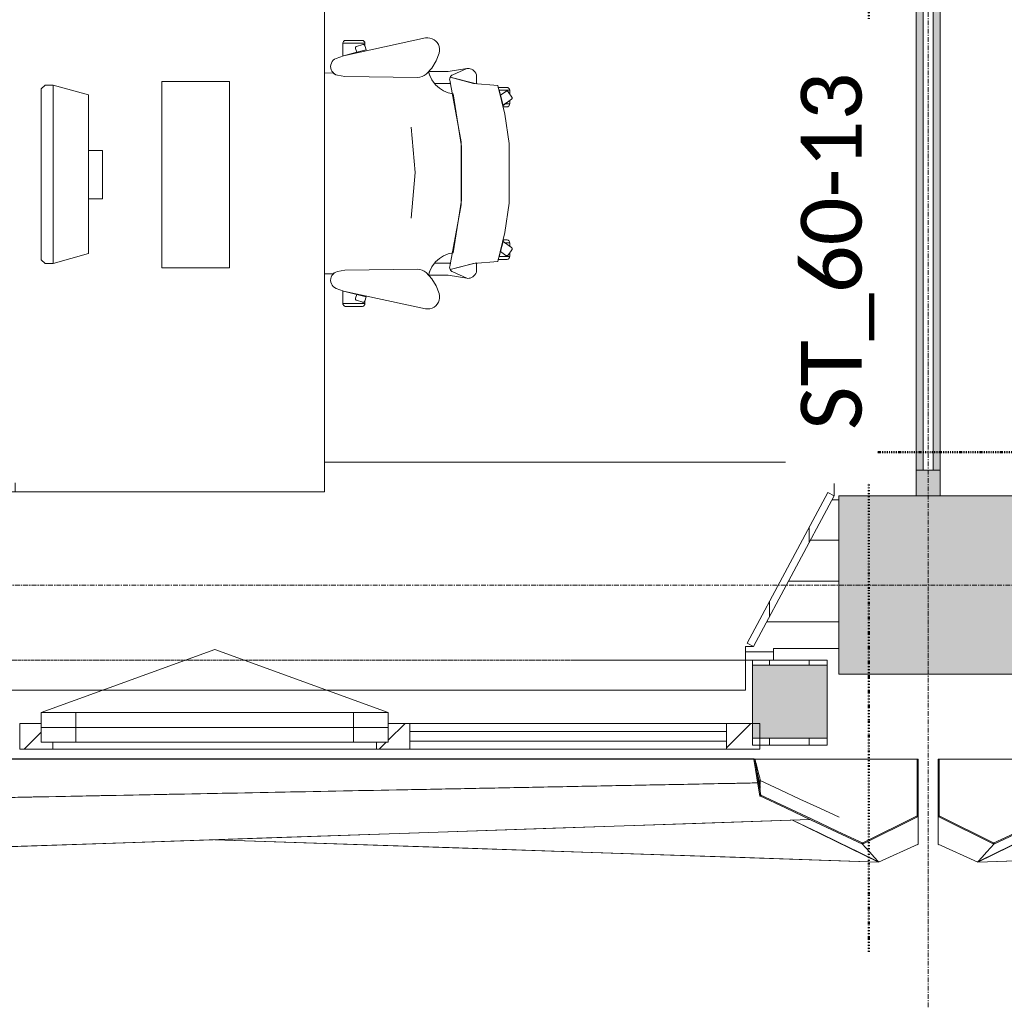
# Model space of a CAD drawing. Header units: millimetres. Extents: x -3388 to 301539, y -5590 to 54660.
# Tile 34 of 216: x 42708 to 45192, y 11552 to 14027. Entities that reach past the tile are written whole.
import ezdxf

# ---------------------------------------------------------------- set-up
doc = ezdxf.new("R2010")
doc.units = ezdxf.units.MM
for name, pattern in [('30_minuten', [5.6, 2.4, -1.6, 0, -1.6]), ('60_minuten', [7.2, 2.4, -1.6, 0, -1.6, 0, -1.6]), ('Hidden_2', [2, 1, -1]), ('stramienlijn', [21, 12, -3, 3, -3])]:
    doc.linetypes.add(name, pattern=pattern)
for name, color, linetype, lineweight in [('A-ANNO-IDEN', 131, 'Continuous', 18), ('A-DETL-MBND', 5, 'Continuous', 9), ('A-FLOR', 192, 'Continuous', 13), ('A-GENM', 13, 'Continuous', 9), ('A-GLAZ', 151, 'Continuous', 9), ('A-GLAZ-CURT', 52, 'Continuous', 9), ('A-GLAZ-CWMG', 51, 'Continuous', 9), ('A-WALL', 113, 'Continuous', 9), ('A-WALL-PATT', 111, 'Continuous', 18), ('I-FURN', 30, 'Continuous', 13), ('S-COLS', 52, 'Continuous', 13), ('S-GRID', 1, 'Continuous', 9)]:
    doc.layers.add(name, color=color, linetype=linetype, lineweight=lineweight)
doc.styles.add('Calibri', font='calibri.ttf', dxfattribs={"height": 153.100159})
pattern_1 = [(90, (41400, 12196), (-100, 6e-15), [])]

# ---------------------------------------------------------------- blocks, each defined once
blk = doc.blocks.new('Prefab_Betonkolom_Rechthoekig - Prefab kolom rechthoekig 450x450-1702233-4e verdieping - bouwdeel 3_ 4_ 5')
at = {"layer": 'S-COLS', "lineweight": 9}
blk.add_hatch(color=254, dxfattribs=at).paths.add_polyline_path([(-225, -225), (225, -225), (225, 225), (-225, 225)], flags=0)
at = {"layer": 'S-COLS', "color": 8, "lineweight": 9}
for p, q in [((225, 225), (-225, 225)), ((-225, 225), (-225, -225)), ((225, -225), (225, 225)), ((-225, -225), (225, -225))]:
    blk.add_line(p, q, dxfattribs=at)
blk = doc.blocks.new('stadhuis Zoetermeer_constructie_4_rvt-1-4e verdieping - bouwdeel 3_ 4_ 5')
at = {"layer": 'A-DETL-MBND', "color": 254}
for p, q in [((44610, 12432), (44539, 12432)), ((44610, 12440), (44610, 12432)), ((44775, 12440), (44610, 12440)), ((44610, 12432), (44610, 12410.5))]:
    blk.add_line(p, q, dxfattribs=at)
at = {"layer": 'A-FLOR', "color": 8, "lineweight": 9}
blk.add_line((44592.6, 12507), (44775, 12507), dxfattribs=at)
at = {"lineweight": 9, "rotation": 270.0000000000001}
blk.add_blockref('Prefab_Betonkolom_Rechthoekig - Prefab kolom rechthoekig 450x450-1702233-4e verdieping - bouwdeel 3_ 4_ 5', (45000, 12600), dxfattribs=at)
blk = doc.blocks.new('82_FU_WPB_SH_oth_bureau dubbel - overleg 2p 1600x1600x700-V264-4e verdieping - bouwdeel 3_ 4_ 5')
at = {"layer": 'I-FURN', "color": 8, "lineweight": 9}
for p, q in [((-800, 820), (-800, 40)), ((800, 820), (-800, 820)), ((800, 820), (-800, 820)), ((-800, 820), (-800, 40)), ((800, 40), (800, 820)), ((800, 40), (800, 820)), ((-235, 580), (-235, 410)), ((235, 580), (-235, 580)), ((235, 410), (235, 580)), ((-235, 410), (235, 410)), ((-60.8, 260), (-60.8, 225)), ((60.8, 260), (-60.8, 260)), ((60.8, 225), (60.8, 260)), ((-226.2, 135.5), (-201.2, 225)), ((-201.2, 225), (198.8, 225)), ((198.8, 225), (223.8, 135.5)), ((-226.2, 135.5), (223.8, 135.5)), ((-226.2, 115.5), (-226.2, 135.5)), ((223.8, 135.5), (223.8, 115.5)), ((-217, 105.5), (-226.2, 115.5)), ((214.5, 105.5), (-217, 105.5)), ((223.8, 115.5), (214.5, 105.5)), ((777.2, 40), (800, 40)), ((777.2, 40), (800, 40)), ((800, 40), (800, 0)), ((-800, -780), (-800, 0)), ((777.2, 0), (800, 0)), ((800, 0), (800, -780)), ((-800, 0), (-800, -780)), ((800, 0), (777.2, 0)), ((800, -780), (800, 0)), ((-217, -65.5), (-226.2, -75.5)), ((214.5, -65.5), (-217, -65.5)), ((223.8, -75.5), (214.5, -65.5)), ((-226.2, -75.5), (-226.2, -95.5)), ((-226.2, -95.5), (-201.2, -185)), ((-226.2, -95.5), (223.8, -95.5)), ((198.8, -185), (223.8, -95.5)), ((223.8, -95.5), (223.8, -75.5)), ((-201.2, -185), (198.8, -185)), ((-60.8, -220), (-60.8, -185)), ((60.8, -185), (60.8, -220)), ((60.8, -220), (-60.8, -220)), ((-235, -580), (-235, -410)), ((-235, -410), (235, -410)), ((235, -410), (235, -580)), ((235, -580), (-235, -580)), ((800, -780), (-800, -780)), ((-800, -780), (800, -780))]:
    blk.add_line(p, q, dxfattribs=at)
blk = doc.blocks.new('82_FU_WPB_SH_oth_bureaustoel - Medachair_dwg-4535414-4e verdieping - bouwdeel 3_ 4_ 5')
at = {"layer": 'I-FURN', "color": 8, "lineweight": 9, "flags": 128}
for points in [[(940.758, 324.147), (956.25, 302.822), (930.663, 296.398), (920.955, 309.759), (920.562, 310.431), (920.307, 311.165), (920.201, 311.936), (920.246, 312.713), (920.443, 313.465), (920.782, 314.165), (921.252, 314.785), (921.833, 315.302), (935.215, 325.024), (935.808, 325.381), (936.454, 325.628), (937.133, 325.76), (937.824, 325.773), (938.507, 325.664), (939.161, 325.439), (939.766, 325.104), (940.304, 324.669)], [(1315.08, 324.147), (1299.59, 302.822), (1325.17, 296.398), (1334.88, 309.759), (1335.27, 310.431), (1335.53, 311.165), (1335.64, 311.936), (1335.59, 312.713), (1335.39, 313.465), (1335.05, 314.165), (1334.58, 314.785), (1334, 315.302), (1320.62, 325.024), (1319.95, 325.418), (1319.21, 325.673), (1318.44, 325.779), (1317.67, 325.733), (1316.92, 325.537), (1316.22, 325.197), (1315.6, 324.728)], [(892.889, 168.223), (890.967, 168.059), (889.043, 168.196), (887.164, 168.631), (885.376, 169.354), (900.733, 228.425), (905.902, 289.24), (978.561, 307.639), (1052.71, 318.565), (1203.12, 318.565), (1277.28, 307.639), (1349.93, 289.24), (1355.1, 228.425), (1370.46, 169.354), (1368.67, 168.631), (1366.79, 168.196), (1364.87, 168.059), (1362.95, 168.223), (1207.14, 197.058), (1048.69, 197.058)], [(918.125, 319.565), (927.701, 319.565), (921.833, 315.302), (921.252, 314.785), (920.782, 314.165), (920.443, 313.465), (920.246, 312.713), (920.201, 311.936), (920.307, 311.165), (920.562, 310.431), (920.955, 309.759), (930.663, 296.398), (918.125, 292.89), (918.125, 319.565), (918.125, 292.89), (910.828, 290.739), (910.828, 312.214), (910.93, 313.488), (911.254, 314.724), (911.788, 315.885), (912.516, 316.936), (913.416, 317.843), (914.461, 318.579), (915.618, 319.121), (916.852, 319.453)], [(952.817, 319.565), (944.086, 319.565), (952.817, 307.547)], [(956.25, 302.822), (960.114, 303.709), (960.114, 312.214), (960.012, 313.488), (959.689, 314.724), (959.155, 315.885), (958.427, 316.936), (957.526, 317.842), (956.482, 318.578), (955.325, 319.121), (954.091, 319.453), (952.817, 319.565), (952.817, 307.547)], [(1299.59, 302.822), (1295.72, 303.709), (1295.72, 312.214), (1295.82, 313.488), (1296.15, 314.724), (1296.68, 315.885), (1297.41, 316.936), (1298.31, 317.842), (1299.35, 318.578), (1300.51, 319.121), (1301.75, 319.453), (1303.02, 319.565), (1303.02, 307.547)], [(1303.02, 319.565), (1311.75, 319.565), (1303.02, 307.547)], [(1337.71, 319.565), (1328.13, 319.565), (1334, 315.302), (1334.58, 314.785), (1335.05, 314.165), (1335.39, 313.465), (1335.59, 312.713), (1335.64, 311.936), (1335.53, 311.165), (1335.27, 310.431), (1334.88, 309.759), (1325.17, 296.398), (1337.71, 292.89), (1337.71, 319.565), (1337.71, 292.89), (1345.01, 290.739), (1345.01, 312.214), (1344.91, 313.488), (1344.58, 314.724), (1344.05, 315.885), (1343.32, 316.936), (1342.42, 317.843), (1341.38, 318.579), (1340.22, 319.121), (1338.98, 319.453)], [(885.376, 169.354), (901.933, 235.905), (883.884, 235.905), (878.925, 235.405), (875.362, 233.856), (872.064, 231.801), (869.103, 229.285), (866.877, 226.428), (865.11, 223.266), (863.842, 219.874), (863.209, 217.007), (863.006, 214.077), (863.24, 211.15), (879.412, 175.835), (880.431, 173.831), (881.796, 172.044), (883.463, 170.535)], [(871.242, 164.405), (863.24, 211.15), (879.412, 175.835), (880.505, 173.714), (881.986, 171.843), (883.8, 170.291), (885.878, 169.118), (888.143, 168.366), (890.51, 168.064), (892.892, 168.223), (901.41, 170.576), (901.218, 129.572), (891.954, 123.132), (881.803, 118.206), (871.01, 114.916)], [(1362.94, 168.223), (1354.43, 170.576), (1354.62, 129.572), (1363.88, 123.132), (1374.03, 118.206), (1384.83, 114.916), (1384.59, 164.405), (1392.6, 211.15), (1376.42, 175.835), (1375.41, 173.831), (1374.04, 172.044), (1372.37, 170.535), (1370.46, 169.354), (1368.67, 168.631), (1366.79, 168.196), (1364.87, 168.059)], [(824.403, 141.678), (818.953, 142.657), (813.415, 142.634), (807.972, 141.609), (802.805, 139.617), (798.084, 136.723), (793.963, 133.023), (790.58, 128.638), (788.046, 123.714), (786.445, 118.413), (785.829, 112.909), (786.219, 107.385), (831.099, -100.079), (837.63, -118.572), (839.728, -122.329), (842.495, -125.624), (845.834, -128.337), (849.625, -130.373), (853.732, -131.657), (858.007, -132.144), (862.297, -131.816), (866.449, -130.686), (870.313, -128.793), (873.751, -126.206), (876.639, -123.017), (878.875, -119.341), (880.377, -115.309), (883.676, -96.3046), (886.374, 87.0952), (885.563, 92.9865), (883.773, 98.6577), (881.055, 103.947), (877.488, 108.705), (862.019, 123.036), (844.106, 134.163)], [(1369.46, 87.0952), (1372.16, -96.3046), (1375.46, -115.309), (1376.96, -119.341), (1379.2, -123.017), (1382.09, -126.206), (1385.52, -128.793), (1389.39, -130.686), (1393.54, -131.816), (1397.83, -132.144), (1402.1, -131.657), (1406.21, -130.373), (1410, -128.337), (1413.34, -125.624), (1416.11, -122.329), (1418.21, -118.572), (1424.74, -100.079), (1469.62, 107.385), (1470.01, 112.909), (1469.39, 118.413), (1467.79, 123.714), (1465.26, 128.638), (1461.87, 133.023), (1457.75, 136.723), (1453.03, 139.617), (1447.86, 141.609), (1442.42, 142.634), (1436.88, 142.657), (1431.43, 141.678), (1411.73, 134.163), (1393.82, 123.036), (1378.35, 108.705), (1374.78, 103.947), (1372.06, 98.6577), (1370.27, 92.9865)], [(799.562, -101.355), (799.562, -45.6211), (798.289, -45.733), (797.055, -46.0653), (795.898, -46.6078), (794.853, -47.3438), (793.953, -48.2507), (793.225, -49.3008), (792.691, -50.4619), (792.368, -51.6983), (792.265, -52.9721), (792.265, -94.1338), (792.419, -95.5465), (792.843, -96.9028), (793.521, -98.1512), (794.429, -99.2443), (795.532, -100.141), (796.787, -100.807), (798.148, -101.216)], [(799.562, -45.5991), (807.31, -45.5991), (805.271, -46.2618), (804.634, -46.532), (804.054, -46.9088), (803.548, -47.3805), (803.132, -47.9329), (802.818, -48.5492), (802.616, -49.2106), (802.531, -49.8971), (802.568, -50.5879), (802.723, -51.2618), (807.834, -66.993), (808.146, -67.7056), (808.591, -68.3438), (809.152, -68.8829), (809.807, -69.3023), (810.531, -69.5858), (811.297, -69.7226), (812.075, -69.7073), (812.834, -69.5406), (822.297, -66.4659), (831.099, -100.057), (831.452, -101.333), (799.562, -101.333)], [(816.415, -42.6409), (805.266, -46.2635), (804.629, -46.5337), (804.049, -46.9104), (803.543, -47.3822), (803.127, -47.9346), (802.813, -48.5508), (802.61, -49.2123), (802.526, -49.8988), (802.562, -50.5895), (802.718, -51.2635), (807.829, -66.9946), (808.141, -67.7073), (808.586, -68.3455), (809.147, -68.8846), (809.802, -69.304), (810.526, -69.5875), (811.292, -69.7243), (812.07, -69.709), (812.829, -69.5423), (822.292, -66.4676)], [(1456.27, -45.5991), (1448.53, -45.5991), (1450.57, -46.2618), (1451.2, -46.532), (1451.78, -46.9088), (1452.29, -47.3805), (1452.7, -47.9329), (1453.02, -48.5492), (1453.22, -49.2106), (1453.3, -49.8971), (1453.27, -50.5879), (1453.11, -51.2618), (1448, -66.993), (1447.73, -67.6297), (1447.35, -68.2097), (1446.88, -68.7156), (1446.33, -69.1319), (1445.71, -69.4459), (1445.05, -69.6481), (1444.37, -69.7324), (1443.68, -69.6962), (1443, -69.5406), (1433.54, -66.4659), (1424.74, -100.057), (1424.38, -101.333), (1456.27, -101.333)], [(1439.42, -42.6409), (1450.57, -46.2635), (1451.21, -46.5337), (1451.79, -46.9104), (1452.29, -47.3822), (1452.71, -47.9346), (1453.02, -48.5508), (1453.23, -49.2123), (1453.31, -49.8988), (1453.27, -50.5895), (1453.12, -51.2635), (1448.01, -66.9946), (1447.69, -67.7073), (1447.25, -68.3455), (1446.69, -68.8846), (1446.03, -69.304), (1445.31, -69.5875), (1444.54, -69.7243), (1443.77, -69.709), (1443.01, -69.5423), (1433.54, -66.4676)], [(1456.27, -101.355), (1456.27, -45.6211), (1457.55, -45.733), (1458.78, -46.0653), (1459.94, -46.6078), (1460.98, -47.3438), (1461.88, -48.2507), (1462.61, -49.3008), (1463.14, -50.4619), (1463.47, -51.6983), (1463.57, -52.9721), (1463.57, -94.1338), (1463.42, -95.5465), (1462.99, -96.9028), (1462.31, -98.1512), (1461.41, -99.2443), (1460.3, -100.141), (1459.05, -100.807), (1457.69, -101.216)]]:
    blk.add_lwpolyline(points, close=True, dxfattribs=at)
for points in [[(1391.99, 219.874), (1392.63, 217.007), (1392.83, 214.077), (1392.6, 211.15), (1392.83, 214.077), (1392.63, 217.007), (1391.99, 219.874), (1390.73, 223.267), (1388.96, 226.428), (1386.73, 229.285), (1383.77, 231.802), (1380.47, 233.857), (1376.91, 235.406), (1371.95, 235.905), (1353.9, 235.905), (1370.46, 169.354), (1372.37, 170.535), (1374.04, 172.044), (1375.41, 173.831), (1376.42, 175.835), (1392.6, 211.15)], [(1375.46, -115.309), (1372.16, -96.3046), (1369.46, 87.0952), (1370.27, 92.9865), (1372.06, 98.6577), (1374.78, 103.947), (1378.35, 108.705), (1384.43, 115.005), (1372.33, 118.902), (1361.09, 124.852), (1351.07, 132.673), (1342.56, 142.125), (1335.84, 152.917), (1331.11, 164.717), (1328.51, 177.162), (1195.33, 198.061), (1060.51, 198.061), (927.325, 177.162), (924.726, 164.717), (919.993, 152.917), (913.272, 142.125), (904.769, 132.673), (894.746, 124.852), (883.511, 118.902), (871.409, 115.005), (877.488, 108.705), (881.055, 103.947), (883.773, 98.6577), (885.563, 92.9865), (886.374, 87.0952), (883.676, -96.3046), (880.377, -115.309), (879.012, -119.052), (877.014, -122.499), (874.445, -125.544), (874.7616, -147.7067)], [(1241.01, 70.5866), (1126.01, 80.6836), (1011.01, 70.5866)], [(1381.0744, -147.7067), (1381.39, -125.544), (1378.82, -122.499), (1376.82, -119.052), (1375.46, -115.309)]]:
    blk.add_lwpolyline(points, dxfattribs=at)
blk = doc.blocks.new('82_FU_WPB_SH_oth_bureaustoel - 82_FU_WPB_SH_oth_bureaustoel-362900-4e verdieping - bouwdeel 3_ 4_ 5')
blk.add_blockref('82_FU_WPB_SH_oth_bureaustoel - Medachair_dwg-4535414-4e verdieping - bouwdeel 3_ 4_ 5', (-1131.3, 47.7))
blk = doc.blocks.new('Stadhuis Zoetermeer_OTH_interieur_rvt-1-4e verdieping - bouwdeel 3_ 4_ 5')
at = {"color": 8, "lineweight": 9, "rotation": 270.0000000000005}
for name, p in [('82_FU_WPB_SH_oth_bureau dubbel - overleg 2p 1600x1600x700-V264-4e verdieping - bouwdeel 3_ 4_ 5', (42657, 13635.5)), ('82_FU_WPB_SH_oth_bureaustoel - 82_FU_WPB_SH_oth_bureaustoel-362900-4e verdieping - bouwdeel 3_ 4_ 5', (43577, 13635.5))]:
    blk.add_blockref(name, p, dxfattribs=at)
blk = doc.blocks.new('NLRS_65_GM_WPB_brandscheiding_gen_ISR - 60 minuten-1270785-4e verdieping - bouwdeel 3_ 4_ 5')
at = {"layer": 'A-GENM', "linetype": '60_minuten', "lineweight": 50}
blk.add_line((0, 0), (13200, 0), dxfattribs=at)
blk = doc.blocks.new('Rectangular Mullion - 31_CWM_065x84-2930151-4e verdieping - bouwdeel 3_ 4_ 5')
at = {"layer": 'A-GLAZ-CWMG'}
for p, q in [((43692, 12251), (44491, 12251)), ((43692, 12186), (44491, 12186))]:
    blk.add_line(p, q, dxfattribs=at)
blk = doc.blocks.new('Rectangular Mullion - 31_CWM_065x84-3643621-4e verdieping - bouwdeel 3_ 4_ 5')
at = {"layer": 'A-GLAZ-CWMG'}
h = blk.add_hatch(dxfattribs=at)
h.set_pattern_fill('FP_3', color=256, style=0, pattern_type=2)
h.set_pattern_definition([(45, (-44575, -12218.5), (-449.013, 449.013), []), (45, (-44416.25, -12218.5), (6e-14, 898.026), []), (45, (-44733.75, -12218.5), (6e-14, 898.026), [])])
h.paths.add_polyline_path([(-84, -32.5), (0, -32.5), (0, 32.5), (-84, 32.5)], flags=0)
at = {"layer": 'A-GLAZ-CWMG', "lineweight": 18}
for p, q in [((0, 32.5), (-84, 32.5)), ((-84, 32.5), (-84, -32.5)), ((0, -32.5), (0, 32.5)), ((-84, -32.5), (0, -32.5))]:
    blk.add_line(p, q, dxfattribs=at)
blk = doc.blocks.new('System Panel - 31_CWP_glas_gevel-3643622-4e verdieping - bouwdeel 3_ 4_ 5')
at = {"layer": 'A-GLAZ-CURT', "lineweight": 13}
for p, q in [((399.5, 12), (-399.5, 12)), ((-399.5, 12), (-399.5, -12)), ((399.5, -12), (399.5, 12)), ((-399.5, -12), (399.5, -12))]:
    blk.add_line(p, q, dxfattribs=at)
blk = doc.blocks.new('31_WI_raam_1 - raam KADER GEVEL-3643624-4e verdieping - bouwdeel 3_ 4_ 5')
at = {"layer": 'A-GLAZ'}
for p, q in [((-350, 15), (-438, 15)), ((-438, 15), (-438, -60)), ((-350, -60), (-350, 15)), ((438, 15), (350, 15)), ((350, 15), (350, -60)), ((438, -60), (438, 15)), ((-438, -60), (-350, -60)), ((350, -60), (438, -60))]:
    blk.add_line(p, q, dxfattribs=at)
at = {"layer": 'A-GLAZ', "lineweight": 13}
for p, q in [((-438, -22.5), (-438, 15)), ((-438, 15), (438, 15)), ((438, 15), (438, -22.5)), ((438, -22.5), (-438, -22.5)), ((-438, -60), (-438, -22.5)), ((-438, -22.5), (438, -22.5)), ((438, -22.5), (438, -60)), ((438, -60), (-438, -60))]:
    blk.add_line(p, q, dxfattribs=at)
blk = doc.blocks.new('Rectangular Mullion - 31_CWM_065x84-3643619-4e verdieping - bouwdeel 3_ 4_ 5')
at = {"layer": 'A-GLAZ-CWMG'}
h = blk.add_hatch(dxfattribs=at)
h.set_pattern_fill('FP_5', color=256, style=0, pattern_type=2)
h.set_pattern_definition([(135, (43650, -12218.5), (-449.013, -449.013), []), (135, (43491.25, -12218.5), (-898.026, 6e-14), []), (135, (43808.75, -12218.5), (-898.026, 6e-14), [])])
h.paths.add_polyline_path([(5.8, -32.5), (-42, -32.5), (-42, 32.5), (12, 32.5), (12, -15), (42, -15), (42, -32.5), (12, -32.5)], flags=0)
at = {"layer": 'A-GLAZ-CWMG', "lineweight": 18}
for p, q in [((-42, 32.5), (12, 32.5)), ((-42, -32.5), (-42, 32.5)), ((42, -15), (42, -32.5)), ((42, -32.5), (-42, -32.5))]:
    blk.add_line(p, q, dxfattribs=at)
blk = doc.blocks.new('Rectangular Mullion - 31_CWM_065x84-V20-4e verdieping - bouwdeel 3_ 4_ 5')
at = {"layer": 'A-GLAZ-CWMG'}
h = blk.add_hatch(dxfattribs=at)
h.set_pattern_fill('FP_6', color=256, style=0, pattern_type=2)
h.set_pattern_definition([(135, (42750, -12218.5), (-449.013, -449.013), []), (135, (42591.25, -12218.5), (-898.026, 6e-14), []), (135, (42908.75, -12218.5), (-898.026, 6e-14), [])])
h.paths.add_polyline_path([(-42, -32.5), (-42, -15), (-12, -15), (-12, 32.5), (42, 32.5), (42, -32.5), (-12, -32.5)], flags=0)
at = {"layer": 'A-GLAZ-CWMG', "lineweight": 18}
for p, q in [((-12, 32.5), (42, 32.5)), ((42, 32.5), (42, -32.5)), ((-42, -32.5), (-42, -15)), ((42, -32.5), (-42, -32.5))]:
    blk.add_line(p, q, dxfattribs=at)
blk = doc.blocks.new('Rectangular Mullion - 31_CWM_065x84-2930149-4e verdieping - bouwdeel 3_ 4_ 5')
at = {"layer": 'A-GLAZ-CWMG'}
blk.add_line((43608, 12186), (42792, 12186), dxfattribs=at)
blk = doc.blocks.new('BI val - BI val-3643697-4e verdieping - bouwdeel 3_ 4_ 5')
at = {"layer": 'A-GLAZ', "lineweight": 13}
for p in [(-438, 37.5), (438, 37.5)]:
    blk.add_line(p, (0, 196.9), dxfattribs=at)
blk = doc.blocks.new('31_Gevelopening_v2 - Merk_A-01-V21-4e verdieping - bouwdeel 3_ 4_ 5')
at = {"layer": 'A-GLAZ', "linetype": 'Hidden_2'}
for p, q in [((-1357, -107.3), (-1339, -107.3)), ((1357, -107.3), (-1357, -107.3)), ((-1339, -107.3), (-1357, -107.3)), ((-908.3, -107.3), (-1336.2, -107.3))]:
    blk.add_line(p, q, dxfattribs=at)
blk = doc.blocks.new('NLRS_65_GM_WPB_brandscheiding_gen_ISR - 30 minuten-3342768-4e verdieping - bouwdeel 3_ 4_ 5')
at = {"layer": 'A-GENM', "linetype": '30_minuten', "lineweight": 50}
blk.add_line((0, 0), (12426.75, 0), dxfattribs=at)
blk = doc.blocks.new('Rectangular Mullion - Jansen 60diepx65_60min-2323797-4e verdieping - bouwdeel 3_ 4_ 5')
at = {"layer": 'A-GLAZ-CWMG'}
blk.add_hatch(color=256, dxfattribs=at).paths.add_polyline_path([(0, 30), (0, -30), (-65, -30), (-65, 30)], flags=0)
at = {"layer": 'A-GLAZ-CWMG', "lineweight": 18}
for p, q in [((-65, 30), (0, 30)), ((-65, -30), (-65, 30)), ((0, -30), (-65, -30))]:
    blk.add_line(p, q, dxfattribs=at)
blk = doc.blocks.new('System Panel - Glazed-2637105-4e verdieping - bouwdeel 3_ 4_ 5')
at = {"layer": 'A-GLAZ-CURT', "lineweight": 13}
for p, q in [((2425, 12.5), (-2425, 12.5)), ((2425, -12.5), (2425, 12.5)), ((-2425, -12.5), (2425, -12.5))]:
    blk.add_line(p, q, dxfattribs=at)
blk = doc.blocks.new('Rectangular Mullion - Jansen 60diepx65_60min-2637081-4e verdieping - bouwdeel 3_ 4_ 5')
at = {"layer": 'A-GLAZ-CWMG'}
h = blk.add_hatch(color=256, dxfattribs=at)
h.paths.add_polyline_path([(45030, 12890), (45030, 17740), (45012.5, 17740), (45012.5, 12890)], flags=0)
h.paths.add_polyline_path([(44987.5, 12890), (44987.5, 17740), (44970, 17740), (44970, 12890)], flags=0)
for p, q in [((44970, 12890), (44970, 17740)), ((45030, 12890), (45030, 17740))]:
    blk.add_line(p, q, dxfattribs=at)
blk = doc.blocks.new('00_kader 3550x3250 - 00_kader 3550x3250-V34-4e verdieping - bouwdeel 3_ 4_ 5')
at = {"layer": 'A-GENM'}
for points in [[(44575, 12067), (44578, 12067.4), (44563, 12161.5), (44560, 12161), (44567.5, 12114)], [(44972, 12015.9), (44975, 12015.9), (44975, 12161), (44972, 12161), (44972, 12136.8)], [(44834.4, 11946.1), (44835.7, 11948.8), (44576.3, 12070.8), (44575, 12068.1), (44829.4, 11948.5)], [(44834.4, 11946.1), (44975, 12015.9), (44973.7, 12018.6), (44833.1, 11948.8)]]:
    blk.add_hatch(color=256, dxfattribs=at).paths.add_polyline_path(points, flags=0)
for p, q in [((44562.9, 12161.7), (44560, 12161)), ((44562.9, 12161.7), (44560, 12161)), ((44560, 12161), (44560, 12161)), ((44972, 12161), (44563, 12161)), ((44569.6, 12100.9), (41825, 12047.5)), ((44575, 12101), (44572.6, 12101)), ((44574.9, 12103.7), (44576.3, 12103.1)), ((44575, 12104), (44575.8, 12105.6)), ((44575, 12102.8), (44575, 12104)), ((44575, 12104), (44576.3, 12103.4)), ((44575, 12101), (44575, 12102.4)), ((44576.3, 12101.3), (44575, 12101)), ((44576.3, 12100.4), (44575, 12101)), ((44576.3, 12106.7), (44576.3, 12104.1)), ((44575, 12086), (44575, 12091.9)), ((41525, 11900.9), (44701.7, 12008.5))]:
    blk.add_line(p, q, dxfattribs=at)
at = {"layer": 'A-GENM', "lineweight": 13}
for p, q in [((44563, 12161.5), (44560, 12161)), ((44972, 12161), (44972, 12015.9)), ((44975, 12161), (44972, 12161)), ((44975, 12015.9), (44975, 12161)), ((44575, 12067), (44578, 12067.4)), ((44578, 12067.4), (44577.5, 12070.2)), ((44973.7, 12018.6), (44833.1, 11948.8)), ((44834.4, 11946.1), (44975, 12015.9)), ((44972, 12015.9), (44975, 12015.9)), ((44975, 12015.9), (44973.7, 12018.6)), ((44833.1, 11948.8), (44834.4, 11946.1)), ((44834.4, 11946.1), (44835.7, 11948.8))]:
    blk.add_line(p, q, dxfattribs=at)
at = {"layer": 'A-GENM', "lineweight": 13, "flags": 128}
for points in [[(44560, 12161), (44567.5, 12114), (44575, 12067)], [(44577.5, 12070.2), (44573, 12098.8), (44568, 12130.1), (44563, 12161.5)], [(44576.3, 12070.8), (44575.6, 12069.4), (44575, 12068.1)], [(44575, 12068.1), (44639.8, 12037.6), (44704.7, 12007.1), (44769.5, 11976.6), (44834.4, 11946.1)], [(44835.7, 11948.8), (44770.8, 11979.3), (44706, 12009.8), (44641.1, 12040.3), (44576.3, 12070.8)]]:
    blk.add_lwpolyline(points, dxfattribs=at)
at = {"layer": 'A-GENM', "flags": 128}
for points in [[(44575, 12093.5), (44575, 12098), (44575, 12102.3)], [(44775.5, 12014.1), (44726.3, 12036.9), (44676.3, 12060.2), (44626.3, 12083.4), (44576.3, 12106.7)], [(44576.3, 12103.2), (44576.3, 12100.7), (44576.3, 12096.6)], [(44576.3, 12094.7), (44576.3, 12088.7), (44576.3, 12086.5)], [(44576.3, 12084.4), (44576.3, 12082.7), (44576.3, 12078)], [(44701.7, 12008.5), (44413.9, 11998.8), (44052.8, 11986.5), (43691.7, 11974.3), (43330.6, 11962), (42969.4, 11949.8), (42608.3, 11937.6), (42247.2, 11925.3), (41886.1, 11913.1), (41525, 11900.9)]]:
    blk.add_lwpolyline(points, dxfattribs=at)
at = {"layer": 'A-GENM'}
for points, knots in [([(41840, 12161.4), (41846.3, 12161.4), (41858.9, 12161.4), (41884.1, 12161.4), (41928.1, 12161.4), (41991.1, 12161.4), (42066.7, 12161.4), (42167.4, 12161.4), (42293.3, 12161.4), (42494.8, 12161.4), (42746.7, 12161.5), (43048.9, 12161.5), (43351.1, 12161.5), (43653.3, 12161.6), (43905.2, 12161.6), (44106.7, 12161.6), (44232.6, 12161.7), (44333.3, 12161.7), (44408.9, 12161.7), (44471.9, 12161.7), (44515.9, 12161.7), (44541.1, 12161.7), (44553.7, 12161.7), (44560, 12161.7)], [0, 0, 0, 0, 0.006944, 0.013889, 0.027778, 0.055556, 0.083333, 0.111111, 0.166667, 0.222222, 0.333333, 0.444444, 0.555556, 0.666667, 0.777778, 0.833333, 0.888889, 0.916667, 0.944444, 0.972222, 0.986111, 0.993056, 1, 1, 1, 1]), ([(44560, 12161), (44553.7, 12161), (44541.1, 12161), (44515.9, 12161), (44471.9, 12161), (44408.9, 12161), (44333.3, 12161), (44232.6, 12161), (44106.7, 12161), (43955.6, 12161), (43804.4, 12161), (43603, 12161), (43351.1, 12161), (43048.9, 12161), (42797, 12161), (42595.6, 12161), (42444.4, 12161), (42293.3, 12161), (42167.4, 12161), (42066.7, 12161), (42003.7, 12161), (41953.3, 12161), (41915.6, 12161), (41884.1, 12161), (41862, 12161), (41849.4, 12161), (41843.2, 12161), (41840, 12161)], [0, 0, 0, 0, 0.0069444, 0.0138889, 0.0277778, 0.0555556, 0.0833333, 0.1111111, 0.1666667, 0.2222222, 0.2777778, 0.3333333, 0.4444444, 0.5555556, 0.6666667, 0.7222222, 0.7777778, 0.8333333, 0.8888889, 0.9166667, 0.9444444, 0.9583333, 0.9722222, 0.9861111, 0.9930556, 0.9965278, 1, 1, 1, 1]), ([(44576.7, 12106.5), (44576.5, 12107.4), (44575.6, 12110.8), (44574.2, 12116.7), (44572.3, 12124.2), (44569.8, 12134.2), (44567.3, 12144.2), (44565.1, 12153), (44563.8, 12158), (44563.2, 12160.5), (44562.9, 12161.7)], [0.0793109, 0.0793109, 0.0793109, 0.0793109, 0.125, 0.25, 0.375, 0.5, 0.75, 0.875, 0.9375, 1, 1, 1, 1]), ([(44562.9, 12161.7), (44562.9, 12161.7), (44562.9, 12161.7), (44562.9, 12161.7), (44562.9, 12161.7), (44562.9, 12161.7), (44562.9, 12161.7), (44562.9, 12161.7), (44562.9, 12161.6), (44562.9, 12161.6), (44562.9, 12161.6), (44563, 12161.5), (44563, 12161.5)], [0, 0, 0, 0, 0.0104167, 0.0208333, 0.0416667, 0.0833333, 0.125, 0.1666667, 0.25, 0.3333333, 0.5, 0.6666667, 0.6666667, 0.6666667, 0.6666667]), ([(44568.1, 12129.4), (44568.5, 12127.6), (44569.6, 12123.4), (44571.2, 12116.7), (44572.9, 12109.9), (44574, 12105.6), (44574.5, 12103.7)], [0.5393624, 0.5393624, 0.5393624, 0.5393624, 0.625, 0.75, 0.875, 0.9667662, 0.9667662, 0.9667662, 0.9667662]), ([(44575, 12101), (44574.4, 12103.6), (44573.1, 12108.5), (44571.3, 12116), (44569.7, 12122.3), (44568.7, 12126.1), (44568.4, 12127.5)], [0, 0, 0, 0, 0.125, 0.25, 0.375, 0.4409543, 0.4409543, 0.4409543, 0.4409543]), ([(44568.4, 12127.5), (44568.7, 12126.1), (44569.7, 12122.3), (44571.3, 12116), (44572.8, 12109.7), (44574.1, 12104.8), (44574.7, 12102.3), (44575, 12101)], [0.5589834, 0.5589834, 0.5589834, 0.5589834, 0.625, 0.75, 0.875, 0.9375, 1, 1, 1, 1]), ([(41825, 12047.5), (41831.4, 12047.6), (41844.1, 12047.9), (41869.6, 12048.4), (41914.1, 12049.3), (41977.8, 12050.5), (42054.2, 12052), (42156, 12054), (42283.3, 12056.4), (42487, 12060.4), (42741.7, 12065.4), (43047.2, 12071.3), (43352.8, 12077.2), (43607.4, 12082.2), (43811.1, 12086.1), (43963.9, 12089.1), (44116.7, 12092.1), (44244, 12094.6), (44345.8, 12096.5), (44422.2, 12098), (44485.9, 12099.3), (44530.4, 12100.1), (44554.1, 12100.6), (44565, 12100.8), (44569.6, 12100.9)], [0, 0, 0, 0, 0.0069444, 0.0138889, 0.0277778, 0.0555556, 0.0833333, 0.1111111, 0.1666667, 0.2222222, 0.3333333, 0.4444444, 0.5555556, 0.6666667, 0.7222222, 0.7777778, 0.8333333, 0.8888889, 0.9166667, 0.9444444, 0.9722222, 0.9861111, 0.9930556, 0.9980313, 0.9980313, 0.9980313, 0.9980313]), ([(44575, 12101), (44575, 12100.9), (44575, 12100.6), (44575, 12100.2), (44575, 12099.3), (44575, 12098.2), (44575, 12096.7), (44575, 12095.2), (44575, 12094.1), (44575, 12093.5)], [0, 0, 0, 0, 0.0104167, 0.0208333, 0.0416667, 0.0833333, 0.125, 0.1666667, 0.2195591, 0.2195591, 0.2195591, 0.2195591]), ([(44575, 12091.9), (44575, 12091.2), (44575, 12089.2), (44575, 12087.2), (44575, 12086)], [0.2667968, 0.2667968, 0.2667968, 0.2667968, 0.3333333, 0.4406073, 0.4406073, 0.4406073, 0.4406073])]:
    blk.add_open_spline(points, degree=3, knots=knots, dxfattribs=at)
blk.add_open_spline([(44572.6, 12101), (44573.4, 12101), (44574.2, 12101), (44575, 12101)], degree=3, dxfattribs=at)
blk = doc.blocks.new('00_kader 3550x3250 - 00_kader 3550x3250-V35-4e verdieping - bouwdeel 3_ 4_ 5')
at = {"layer": 'A-DETL-MBND'}
for q in [(37825, 12015.9), (37828, 11944.7)]:
    blk.add_line((37825, 11946), q, dxfattribs=at)
at = {"layer": 'A-DETL-MBND', "flags": 128}
for points in [[(37825, 12015.9), (37825, 12004.3), (37825, 11984.9), (37825, 11965.4), (37825, 11946)], [(37925, 11901.8), (37975, 11926), (38025, 11950.3), (38075, 11974.5), (38125, 11998.8), (38142.1, 12007)], [(37965.6, 11946.1), (37958.3, 11938.2), (37947.2, 11926), (37936.1, 11913.9), (37925, 11901.8)], [(37925, 11901.8), (37936.1, 11913.9), (37947.2, 11926), (37958.3, 11938.2), (37965.6, 11946.1)]]:
    blk.add_lwpolyline(points, dxfattribs=at)
blk = doc.blocks.new('00_kader 3550x3250 - 00_kader 3550x3250-V36-4e verdieping - bouwdeel 3_ 4_ 5')
at = {"layer": 'A-DETL-MBND'}
for p, q in [((38142.2, 12007), (37925, 11900.9)), ((37825, 11946), (37824.9, 11948.7)), ((37925, 11900.9), (39600, 11957.6)), ((37925, 11900.9), (37825, 11946))]:
    blk.add_line(p, q, dxfattribs=at)
at = {"layer": 'A-DETL-MBND', "flags": 128}
blk.add_lwpolyline([(39600, 11957.6), (39369.4, 11949.8), (39008.3, 11937.6), (38647.2, 11925.3), (38286.1, 11913.1), (37925, 11900.9)], dxfattribs=at)
blk = doc.blocks.new('00_kader 3550x3250 - 00_kader 3550x3250-V120-4e verdieping - bouwdeel 3_ 4_ 5')
at = {"layer": 'A-DETL-MBND'}
for p, q in [((44875, 11900.9), (44657.8, 12007)), ((43200, 11957.6), (44875, 11900.9)), ((44975.1, 11948.7), (44975, 11946)), ((44975, 11946), (44875, 11900.9))]:
    blk.add_line(p, q, dxfattribs=at)
at = {"layer": 'A-DETL-MBND', "flags": 128}
blk.add_lwpolyline([(44875, 11900.9), (44513.9, 11913.1), (44152.8, 11925.3), (43791.7, 11937.6), (43430.6, 11949.8), (43200, 11957.6)], dxfattribs=at)
at = {"layer": 'A-DETL-MBND'}
blk.add_open_spline([(41840, 12161.7), (41846.3, 12161.7), (41858.9, 12161.7), (41884.1, 12161.7), (41928.1, 12161.7), (41991.1, 12161.7), (42066.7, 12161.7), (42167.4, 12161.7), (42293.3, 12161.6), (42494.8, 12161.6), (42734.1, 12161.6), (42923, 12161.5), (43011.1, 12161.5)], degree=3, knots=[0, 0, 0, 0, 0.0069444, 0.0138889, 0.0277778, 0.0555556, 0.0833333, 0.1111111, 0.1666667, 0.2222222, 0.3333333, 0.430554, 0.430554, 0.430554, 0.430554], dxfattribs=at)
blk = doc.blocks.new('00_kader 3550x3250 - 00_kader 3550x3250-V121-4e verdieping - bouwdeel 3_ 4_ 5')
at = {"layer": 'A-DETL-MBND'}
for p, q in [((44562.9, 12161.7), (44560, 12161)), ((44560.2, 12161), (44562.9, 12161.7)), ((44975, 12015.9), (44975, 11946)), ((44972, 11944.7), (44975, 11946))]:
    blk.add_line(p, q, dxfattribs=at)
at = {"layer": 'A-DETL-MBND', "flags": 128}
for points in [[(44657.9, 12007), (44675, 11998.8), (44725, 11974.5), (44775, 11950.3), (44825, 11926), (44875, 11901.8)], [(44975, 11946), (44975, 11965.4), (44975, 11984.9), (44975, 12004.3), (44975, 12015.9)], [(44875, 11901.8), (44863.9, 11913.9), (44852.8, 11926), (44841.7, 11938.2), (44834.4, 11946.1)], [(44834.4, 11946.1), (44841.7, 11938.2), (44852.8, 11926), (44863.9, 11913.9), (44875, 11901.8)]]:
    blk.add_lwpolyline(points, dxfattribs=at)
blk = doc.blocks.new('00_kader 3550x3250 - 00_kader 3550x3250-V255-4e verdieping - bouwdeel 3_ 4_ 5')
at = {"layer": 'A-GENM'}
for points in [[(45025, 12015.9), (45028, 12015.9), (45028, 12161), (45025, 12161), (45025, 12136.8)], [(45165.6, 11946.1), (45425, 12068.1), (45423.7, 12070.8), (45164.3, 11948.8)], [(45165.6, 11946.1), (45166.9, 11948.8), (45026.3, 12018.6), (45025, 12015.9), (45092.8, 11982.3)]]:
    blk.add_hatch(color=256, dxfattribs=at).paths.add_polyline_path(points, flags=0)
at = {"layer": 'A-GENM', "lineweight": 13}
for p, q in [((45028, 12161), (45025, 12161)), ((45025, 12161), (45025, 12015.9)), ((45028, 12015.9), (45028, 12161)), ((45026.3, 12018.6), (45025, 12015.9)), ((45025, 12015.9), (45165.6, 11946.1)), ((45025, 12015.9), (45028, 12015.9)), ((45166.9, 11948.8), (45026.3, 12018.6)), ((45164.3, 11948.8), (45165.6, 11946.1)), ((45165.6, 11946.1), (45166.9, 11948.8))]:
    blk.add_line(p, q, dxfattribs=at)
at = {"layer": 'A-GENM'}
blk.add_line((45437, 12161), (45028, 12161), dxfattribs=at)
at = {"layer": 'A-GENM', "lineweight": 13, "flags": 128}
for points in [[(45423.7, 12070.8), (45358.9, 12040.3), (45294, 12009.8), (45229.2, 11979.3), (45164.3, 11948.8)], [(45165.6, 11946.1), (45230.5, 11976.6), (45295.3, 12007.1), (45360.2, 12037.6), (45425, 12068.1)]]:
    blk.add_lwpolyline(points, dxfattribs=at)

msp = doc.modelspace()

# ---------------------------------------------------------------- hatches: boundary and pattern name
at = {"layer": 'A-WALL'}
h = msp.add_hatch(dxfattribs=at)
h.set_pattern_fill('FP_7', color=256, style=0, pattern_type=2)
h.set_pattern_definition([(90, (0, 0), (-100, 6e-15), [])])
h.paths.add_polyline_path([(38240.5719, 12445.0177), (38256.4384, 12453.518), (38052.8676, 12833.5009), (38037.0011, 12825.0006), (38172.9941, 12571.1576)], flags=0)
h.paths.add_polyline_path([(44559.4303, 12445.0177), (44763.0011, 12825.0006), (44747.1346, 12833.5009), (44543.5638, 12453.518)], flags=0)
at = {"layer": 'A-WALL-PATT', "lineweight": 9}
h = msp.add_hatch(dxfattribs=at)
h.set_pattern_fill('FP_8', color=256, angle=-90, style=0, pattern_type=2)
h.set_pattern_definition(pattern_1)
h.paths.add_polyline_path([(41273.7025, 12398), (41843, 12398), (41843, 12410.5), (40957, 12410.5), (40957, 12398), (41010.3188, 12398)], flags=0)
h.paths.add_polyline_path([(38243, 12398), (38243, 12410.5), (38055, 12410.5), (38055, 12398), (38113.0979, 12398)], flags=0)
h.paths.add_polyline_path([(44745, 12398), (44745, 12410.5), (44557, 12410.5), (44557, 12398), (44697.6908, 12398)], flags=0)
at = {"layer": 'A-WALL-PATT', "lineweight": 5}
h = msp.add_hatch(color=256, dxfattribs=at)
h.paths.add_polyline_path([(44697.6908, 12214), (44745, 12214), (44745, 12398), (44557, 12398), (44557, 12214)], flags=0)
h.paths.add_polyline_path([(38243, 12214), (38243, 12398), (38055, 12398), (38055, 12214), (38113.0979, 12214)], flags=0)
h.paths.add_polyline_path([(40957, 12214), (41843, 12214), (41843, 12398), (40957, 12398)], flags=0)
at = {"layer": 'A-WALL-PATT', "lineweight": 9}
h = msp.add_hatch(dxfattribs=at)
h.set_pattern_fill('FP_8', color=256, angle=-90, style=0, pattern_type=2)
h.set_pattern_definition(pattern_1)
h.paths.add_polyline_path([(44697.6908, 12196), (44745, 12196), (44745, 12214), (44557, 12214), (44557, 12196)], flags=0)
h.paths.add_polyline_path([(38243, 12196), (38243, 12214), (38055, 12214), (38055, 12196), (38113.0979, 12196)], flags=0)
h.paths.add_polyline_path([(40957, 12196), (41843, 12196), (41843, 12214), (40957, 12214)], flags=0)

# ---------------------------------------------------------------- linework, layer by layer
at = {"layer": 'A-FLOR', "color": 55, "lineweight": 9}
msp.add_line((44647.8173, 12610), (44775, 12610), dxfattribs=at)
at = {"layer": 'A-WALL'}
for p, q in [((44763.0011, 12909.9996), (43476.9746, 12909.9996)), ((44763.0011, 12825.0006), (44763.0011, 12909.9996)), ((44757.6434, 12815), (44775, 12815)), ((44775, 12713), (44702.9982, 12713)), ((44539.0011, 12334.9993), (44539.0011, 12444.9993)), ((44539.0011, 12444.9993), (44559.4204, 12444.9993)), ((44539.0011, 12410.5), (44557, 12410.5)), ((41843, 12334.9993), (44539.0011, 12334.9993))]:
    msp.add_line(p, q, dxfattribs=at)
at = {"layer": 'A-WALL', "lineweight": 18}
for p, q in [((44747.1346, 12833.5009), (44543.5638, 12453.518)), ((44559.4303, 12445.0177), (44763.0011, 12825.0006)), ((44763.0011, 12825.0006), (44747.1346, 12833.5009)), ((44543.5638, 12453.518), (44559.4303, 12445.0177)), ((44745, 12410.5), (44557, 12410.5)), ((44557, 12410.5), (44557, 12196)), ((44745, 12398), (44557, 12398)), ((44745, 12196), (44745, 12410.5)), ((44745, 12214), (44557, 12214)), ((44557, 12196), (44745, 12196))]:
    msp.add_line(p, q, dxfattribs=at)
at = {"layer": 'S-GRID', "linetype": 'stramienlijn'}
for p, q in [((45000, 54659.8316), (45000, -4400)), ((130950, 12600), (-2788.087, 12600))]:
    msp.add_line(p, q, dxfattribs=at)

# ---------------------------------------------------------------- block references
at = {"lineweight": 5}
for name in ['stadhuis Zoetermeer_constructie_4_rvt-1-4e verdieping - bouwdeel 3_ 4_ 5', 'Stadhuis Zoetermeer_OTH_interieur_rvt-1-4e verdieping - bouwdeel 3_ 4_ 5']:
    msp.add_blockref(name, (0, 0), dxfattribs=at)
at = {"layer": 'A-GENM', "linetype": '60_minuten', "lineweight": 50, "rotation": 89.99999999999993}
msp.add_blockref('NLRS_65_GM_WPB_brandscheiding_gen_ISR - 60 minuten-1270785-4e verdieping - bouwdeel 3_ 4_ 5', (44850, 11675), dxfattribs=at)
at = {"layer": 'A-GENM', "linetype": '30_minuten', "lineweight": 50}
msp.add_blockref('NLRS_65_GM_WPB_brandscheiding_gen_ISR - 30 minuten-3342768-4e verdieping - bouwdeel 3_ 4_ 5', (44850, 12935), dxfattribs=at)
at = {"layer": 'A-GENM'}
for name, p in [('00_kader 3550x3250 - 00_kader 3550x3250-V34-4e verdieping - bouwdeel 3_ 4_ 5', (0, 0)), ('00_kader 3550x3250 - 00_kader 3550x3250-V120-4e verdieping - bouwdeel 3_ 4_ 5', (0, 0)), ('00_kader 3550x3250 - 00_kader 3550x3250-V121-4e verdieping - bouwdeel 3_ 4_ 5', (0, 0)), ('00_kader 3550x3250 - 00_kader 3550x3250-V36-4e verdieping - bouwdeel 3_ 4_ 5', (7200, 0)), ('00_kader 3550x3250 - 00_kader 3550x3250-V35-4e verdieping - bouwdeel 3_ 4_ 5', (7200, 0)), ('00_kader 3550x3250 - 00_kader 3550x3250-V255-4e verdieping - bouwdeel 3_ 4_ 5', (0, 0))]:
    msp.add_blockref(name, p, dxfattribs=at)
at = {"layer": 'A-GLAZ'}
msp.add_blockref('BI val - BI val-3643697-4e verdieping - bouwdeel 3_ 4_ 5', (43200, 12241), dxfattribs=at)
at = {"layer": 'A-GLAZ', "rotation": 180}
for name, p in [('31_Gevelopening_v2 - Merk_A-01-V21-4e verdieping - bouwdeel 3_ 4_ 5', (43200, 12303.25)), ('31_WI_raam_1 - raam KADER GEVEL-3643624-4e verdieping - bouwdeel 3_ 4_ 5', (43200, 12218.5))]:
    msp.add_blockref(name, p, dxfattribs=at)
at = {"layer": 'A-GLAZ-CURT'}
for name, p, rotation in [('System Panel - Glazed-2637105-4e verdieping - bouwdeel 3_ 4_ 5', (45000, 15315), 269.9999999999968), ('System Panel - 31_CWP_glas_gevel-3643622-4e verdieping - bouwdeel 3_ 4_ 5', (44091.5, 12218.5), 180)]:
    msp.add_blockref(name, p, dxfattribs=dict(at, rotation=rotation))
at = {"layer": 'A-GLAZ-CWMG'}
for name, p in [('Rectangular Mullion - Jansen 60diepx65_60min-2637081-4e verdieping - bouwdeel 3_ 4_ 5', (0, 0)), ('Rectangular Mullion - 31_CWM_065x84-2930151-4e verdieping - bouwdeel 3_ 4_ 5', (0, 0)), ('Rectangular Mullion - 31_CWM_065x84-3643621-4e verdieping - bouwdeel 3_ 4_ 5', (44575, 12218.5)), ('Rectangular Mullion - 31_CWM_065x84-2930149-4e verdieping - bouwdeel 3_ 4_ 5', (0, 0))]:
    msp.add_blockref(name, p, dxfattribs=at)
at = {"layer": 'A-GLAZ-CWMG', "extrusion": (0, 0, -1), "rotation": 270.0000000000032}
msp.add_blockref('Rectangular Mullion - Jansen 60diepx65_60min-2323797-4e verdieping - bouwdeel 3_ 4_ 5', (-45000, 12825), dxfattribs=at)
at = {"layer": 'A-GLAZ-CWMG', "extrusion": (0, 0, -1)}
for name, p in [('Rectangular Mullion - 31_CWM_065x84-V20-4e verdieping - bouwdeel 3_ 4_ 5', (-42750, 12218.5)), ('Rectangular Mullion - 31_CWM_065x84-3643619-4e verdieping - bouwdeel 3_ 4_ 5', (-43650, 12218.5))]:
    msp.add_blockref(name, p, dxfattribs=at)

# ---------------------------------------------------------------- next in the draw order: texts
at = {"layer": 'A-ANNO-IDEN', "lineweight": 9, "insert": (44679.0573, 13442.4294), "char_height": 153.10016, "width": 1095.076887, "attachment_point": 2, "rotation": 90, "line_spacing_factor": 1.156427, "style": 'Calibri', "bg_fill": 3, "box_fill_scale": 1.25, "bg_fill_color": 0, "bg_fill_transparency": 0}
msp.add_mtext('ST_60-13', dxfattribs=at)

doc.saveas('drawing.dxf')
